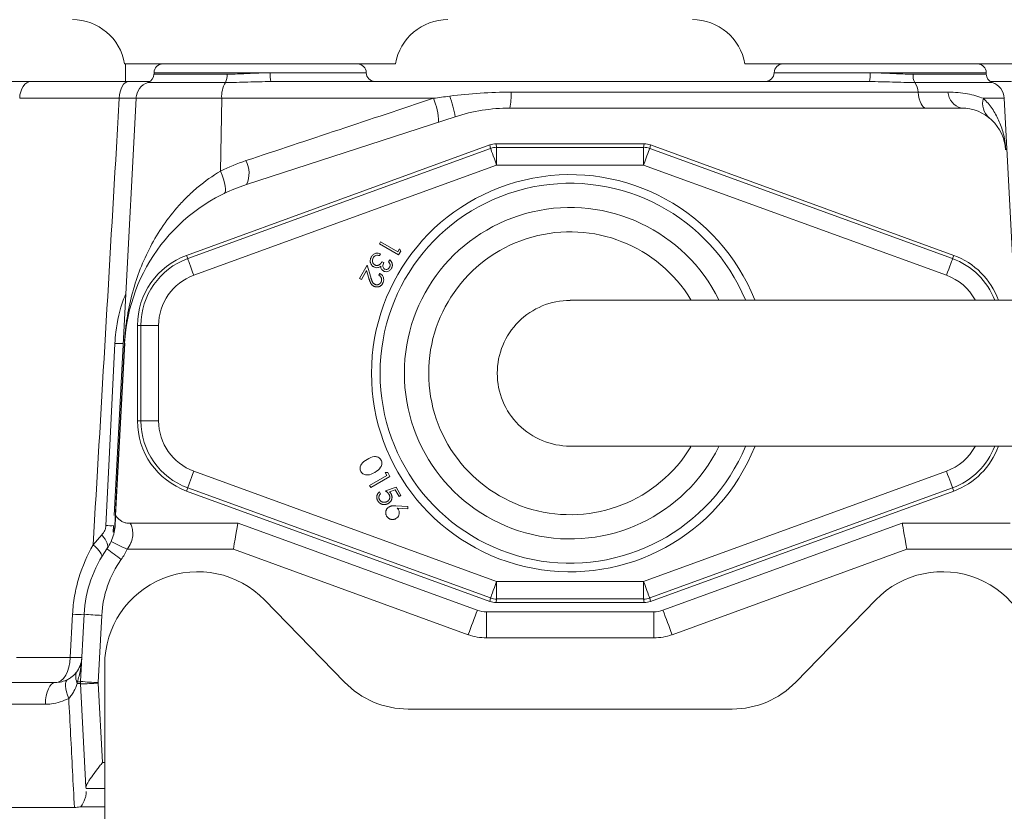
# Model space of a CAD drawing. Header units: millimetres. Extents: x 703 to 1419, y 867 to 2358.
# Tile 5 of 10: x 999 to 1110, y 1779 to 1869. Entities that reach past the tile are written whole.
import ezdxf

# ---------------------------------------------------------------- set-up
doc = ezdxf.new("R2010")
doc.units = ezdxf.units.MM

msp = doc.modelspace()

# ---------------------------------------------------------------- linework, layer by layer
at = {"color": 7, "linetype": 'Continuous', "lineweight": 15}
for p, q in [((1041.42, 1863.95), (1010.68, 1863.95)), ((1010.78, 1861.94), (1010.78, 1863.95)), ((1111.78, 1863.95), (1081.04, 1863.95)), ((1014.02, 1862.95), (1014.02, 1862.79)), ((1027.18, 1862.95), (1033.13, 1862.95)), ((1107.86, 1862.95), (1095.28, 1862.95)), ((1108.45, 1862.79), (1108.45, 1862.95)), ((1000.07, 1861.94), (1011.14, 1861.94)), ((1027.28, 1861.94), (1095.19, 1861.94)), ((1010.08, 1860.04), (998.78, 1860.04)), ((1011.98, 1860.04), (1009.49, 1812.7)), ((1021.7, 1860.04), (1021.57, 1851.78)), ((1045.72, 1860.04), (1021.7, 1860.04)), ((1054.52, 1860.74), (1100.71, 1860.74)), ((1100.71, 1860.74), (1104.1, 1860.74)), ((1111.69, 1837.12), (1110.49, 1860.04)), ((1105.62, 1858.93), (1054.38, 1858.93)), ((1048.18, 1857.95), (1024.52, 1850.27)), ((1052.13, 1854.75), (1017.71, 1842.22)), ((1052.2, 1854.35), (1052.13, 1854.75)), ((1052.82, 1854.87), (1052.89, 1854.47)), ((1052.82, 1854.87), (1069.64, 1854.87)), ((1052.89, 1854.47), (1069.57, 1854.47)), ((1052.89, 1854.47), (1052.89, 1852.47)), ((1069.57, 1854.47), (1069.64, 1854.87)), ((1069.57, 1854.47), (1069.57, 1852.47)), ((1070.33, 1854.75), (1070.26, 1854.35)), ((1104.75, 1842.22), (1070.33, 1854.75)), ((1017.85, 1841.85), (1052.2, 1854.35)), ((1070.26, 1854.35), (1104.62, 1841.85)), ((1052.89, 1852.47), (1018.53, 1839.96)), ((1069.57, 1852.47), (1052.89, 1852.47)), ((1103.93, 1839.96), (1069.57, 1852.47)), ((1039.6, 1843.53), (1039.72, 1843.75)), ((1041.77, 1842.28), (1039.6, 1843.53)), ((1039.72, 1843.75), (1041.68, 1842.62)), ((1017.71, 1842.22), (1017.85, 1841.85)), ((1039.72, 1842.4), (1039.6, 1842.19)), ((1041.68, 1842.62), (1041.88, 1842.96)), ((1042.01, 1842.7), (1041.77, 1842.28)), ((1041.88, 1842.96), (1042.01, 1842.7)), ((1104.75, 1842.22), (1104.62, 1841.85)), ((1037.34, 1839.61), (1038.19, 1841.09)), ((1038.19, 1841.09), (1038.6, 1839.74)), ((1039.9, 1841.5), (1040.1, 1841.39)), ((1040.64, 1841.48), (1040.77, 1841.7)), ((1038.12, 1840.49), (1037.54, 1839.49)), ((1038.39, 1839.62), (1038.12, 1840.49)), ((1039.53, 1839.96), (1039.65, 1840.17)), ((1037.54, 1839.49), (1037.34, 1839.61)), ((1012.14, 1834.26), (1012.54, 1834.26)), ((1012.14, 1823.43), (1012.14, 1834.26)), ((1012.54, 1834.26), (1014.54, 1834.26)), ((1012.54, 1823.43), (1012.54, 1834.26)), ((1014.54, 1834.26), (1014.54, 1823.43)), ((1010.69, 1832.24), (1009.66, 1812.69)), ((1012.14, 1823.43), (1012.54, 1823.43)), ((1012.54, 1823.43), (1014.54, 1823.43)), ((1018.53, 1817.73), (1052.89, 1805.22)), ((1069.57, 1805.22), (1103.93, 1817.73)), ((1038.48, 1816.1), (1040.44, 1817.23)), ((1040.77, 1817.14), (1038.6, 1815.88)), ((1040.44, 1817.23), (1040.24, 1817.57)), ((1040.24, 1817.57), (1040.53, 1817.56)), ((1040.53, 1817.56), (1040.77, 1817.14)), ((1017.71, 1815.47), (1017.85, 1815.84)), ((1017.71, 1815.47), (1052.13, 1802.94)), ((1052.2, 1803.34), (1017.85, 1815.84)), ((1038.6, 1815.88), (1038.48, 1816.1)), ((1039.59, 1815.38), (1039.72, 1815.16)), ((1040.29, 1815.48), (1041.48, 1815.91)), ((1041.37, 1815.62), (1040.72, 1815.39)), ((1041.82, 1814.85), (1041.37, 1815.62)), ((1041.48, 1815.91), (1042.03, 1814.97)), ((1104.62, 1815.84), (1070.26, 1803.34)), ((1070.33, 1802.94), (1104.75, 1815.47)), ((1104.75, 1815.47), (1104.62, 1815.84)), ((1042.03, 1814.97), (1041.82, 1814.85)), ((1041.46, 1813.79), (1042.83, 1813.7)), ((1042.82, 1813.46), (1041.59, 1813.53)), ((1042.83, 1813.7), (1042.82, 1813.46)), ((1009.43, 1811.52), (1009.39, 1810.79)), ((1023.55, 1811.83), (1010.92, 1811.83)), ((1050.7, 1801.95), (1023.55, 1811.83)), ((1098.91, 1811.83), (1071.76, 1801.95)), ((1111.17, 1811.83), (1098.91, 1811.83)), ((1007.11, 1809.36), (1008.09, 1810.49)), ((1023.02, 1808.87), (1010.98, 1808.87)), ((1049.67, 1799.17), (1023.02, 1808.87)), ((1099.44, 1808.87), (1072.79, 1799.17)), ((1111.49, 1808.87), (1099.44, 1808.87)), ((1052.89, 1805.22), (1069.57, 1805.22)), ((1052.89, 1805.22), (1052.89, 1803.22)), ((1069.57, 1805.22), (1069.57, 1803.22)), ((1035.63, 1793.78), (1026.55, 1803.12)), ((1052.13, 1802.94), (1052.2, 1803.34)), ((1052.89, 1803.22), (1052.82, 1802.82)), ((1069.57, 1803.22), (1052.89, 1803.22)), ((1069.64, 1802.82), (1069.57, 1803.22)), ((1070.26, 1803.34), (1070.33, 1802.94)), ((1095.91, 1803.12), (1086.83, 1793.78)), ((1069.64, 1802.82), (1052.82, 1802.82)), ((1004.52, 1796.59), (1004.78, 1801.5)), ((1005.69, 1793.87), (1006.09, 1801.5)), ((1008.09, 1801.36), (1007.69, 1793.73)), ((1070.73, 1801.76), (1051.73, 1801.76)), ((1051.73, 1801.76), (1051.73, 1798.81)), ((1070.73, 1801.76), (1070.73, 1798.81)), ((1070.73, 1798.81), (1051.73, 1798.81)), ((998.43, 1796.59), (1004.52, 1796.59)), ((1008.42, 1795.76), (1008.42, 1768.6)), ((965.8, 1793.74), (1002.82, 1793.74)), ((1006.3, 1781.86), (1005.69, 1793.61)), ((1007.69, 1793.68), (1008.16, 1784.66)), ((1001.69, 1791.28), (963.95, 1791.28)), ((1079.62, 1790.73), (1042.85, 1790.73)), ((1008.42, 1781.7), (1006.31, 1781.7)), ((1006.33, 1781.25), (1006.33, 1781.37)), ((1005.73, 1779.65), (1008.42, 1779.65)), ((929.35, 1779.55), (1004.98, 1779.55))]:
    msp.add_line(p, q, dxfattribs=at)
at = {"color": 8, "linetype": 'Continuous', "lineweight": 15}
for p, q in [((1027.18, 1862.95), (1014.02, 1862.95)), ((1014.02, 1862.79), (1022.33, 1862.79)), ((1033.13, 1862.95), (1038.09, 1862.95)), ((1084.37, 1862.95), (1095.28, 1862.95)), ((1100.13, 1862.79), (1108.45, 1862.79)), ((1108.45, 1862.95), (1107.86, 1862.95)), ((1022.12, 1861.84), (1013.34, 1861.84)), ((1109.13, 1861.84), (1100.34, 1861.84)), ((1021.7, 1860.04), (1011.98, 1860.04)), ((1110.49, 1860.04), (1108.12, 1860.04)), ((1008.16, 1784.66), (1008.42, 1784.66))]:
    msp.add_line(p, q, dxfattribs=at)
at = {"color": 7, "linetype": 'Continuous', "lineweight": 15, "flags": 128}
for points in [[(998.78, 1860.04), (998.81, 1860.42), (998.89, 1860.78), (999.02, 1861.11), (999.18, 1861.39), (999.37, 1861.63), (999.59, 1861.8), (999.82, 1861.91), (1000.07, 1861.94)], [(1010.08, 1860.04), (1010.11, 1860.42), (1010.18, 1860.78), (1010.28, 1861.11), (1010.41, 1861.39), (1010.57, 1861.63), (1010.75, 1861.8), (1010.94, 1861.91), (1011.14, 1861.94)], [(1101.56, 1858.93), (1101.43, 1858.97), (1101.3, 1859.06), (1101.17, 1859.21), (1101.05, 1859.43), (1100.95, 1859.69), (1100.85, 1860), (1100.77, 1860.35), (1100.71, 1860.74)], [(1052.2, 1854.35), (1052.22, 1854.31), (1052.26, 1854.19), (1052.32, 1854.02), (1052.41, 1853.78), (1052.51, 1853.5), (1052.63, 1853.18), (1052.76, 1852.83), (1052.89, 1852.47)], [(1069.57, 1852.47), (1069.71, 1852.83), (1069.83, 1853.18), (1069.95, 1853.5), (1070.05, 1853.78), (1070.14, 1854.02), (1070.2, 1854.19), (1070.24, 1854.31), (1070.26, 1854.35)], [(1021.96, 1849.23), (1022.06, 1849.33), (1022.12, 1849.51), (1022.13, 1849.76), (1022.1, 1850.08), (1022.03, 1850.45), (1021.91, 1850.86), (1021.76, 1851.31), (1021.57, 1851.78)], [(1017.85, 1841.85), (1017.86, 1841.8), (1017.91, 1841.69), (1017.97, 1841.51), (1018.06, 1841.28), (1018.16, 1841), (1018.28, 1840.67), (1018.4, 1840.32), (1018.53, 1839.96)], [(1103.93, 1839.96), (1104.06, 1840.32), (1104.19, 1840.67), (1104.3, 1841), (1104.41, 1841.28), (1104.49, 1841.51), (1104.56, 1841.69), (1104.6, 1841.8), (1104.62, 1841.85)], [(1008.56, 1811.55), (1008.85, 1817.56), (1009.57, 1832.22)], [(1009.58, 1811.56), (1009.89, 1817.57), (1010.66, 1832.24)], [(1017.85, 1815.84), (1017.86, 1815.89), (1017.91, 1816), (1017.97, 1816.18), (1018.06, 1816.41), (1018.16, 1816.69), (1018.28, 1817.02), (1018.4, 1817.36), (1018.53, 1817.73)], [(1103.93, 1817.73), (1104.06, 1817.36), (1104.19, 1817.02), (1104.3, 1816.69), (1104.41, 1816.41), (1104.49, 1816.18), (1104.56, 1816), (1104.6, 1815.89), (1104.62, 1815.84)], [(1008.68, 1808.92), (1008.74, 1809.04), (1008.76, 1809.2), (1008.74, 1809.37), (1008.69, 1809.57), (1008.59, 1809.78), (1008.46, 1810.01), (1008.29, 1810.25), (1008.09, 1810.49)], [(1008.06, 1807.97), (1008.09, 1808.07), (1008.08, 1808.2), (1008.02, 1808.36), (1007.92, 1808.53), (1007.77, 1808.72), (1007.59, 1808.92), (1007.36, 1809.14), (1007.11, 1809.36)], [(1052.2, 1803.34), (1052.22, 1803.38), (1052.26, 1803.5), (1052.32, 1803.67), (1052.41, 1803.91), (1052.51, 1804.19), (1052.63, 1804.51), (1052.76, 1804.86), (1052.89, 1805.22)], [(1069.57, 1805.22), (1069.71, 1804.86), (1069.83, 1804.51), (1069.95, 1804.19), (1070.05, 1803.91), (1070.14, 1803.67), (1070.2, 1803.5), (1070.24, 1803.38), (1070.26, 1803.34)], [(1002.82, 1793.74), (1003.15, 1793.79), (1003.46, 1793.95), (1003.74, 1794.21), (1004, 1794.57), (1004.21, 1795), (1004.37, 1795.49), (1004.48, 1796.03), (1004.52, 1796.59)], [(1002.82, 1793.74), (1002.61, 1793.69), (1002.39, 1793.55), (1002.2, 1793.33), (1002.03, 1793.02), (1001.89, 1792.65), (1001.78, 1792.22), (1001.72, 1791.76), (1001.69, 1791.28)], [(1004.24, 1794.1), (1004.12, 1793.99), (1004.03, 1793.82), (1003.98, 1793.6), (1003.98, 1793.33), (1004.01, 1793.02), (1004.08, 1792.67), (1004.2, 1792.31), (1004.34, 1791.93)], [(1006.31, 1781.7), (1006.31, 1781.72), (1006.31, 1781.77), (1006.3, 1781.86)]]:
    msp.add_lwpolyline(points, dxfattribs=at)
at = {"color": 7, "linetype": 'Continuous', "lineweight": 15}
for centre, radius, start, end in [((1004.75, 1862.95), 6.02, 9.5941, 90), ((1047.36, 1862.95), 6.02, 90, 170.4059), ((1075.11, 1862.95), 6.02, 9.5941, 90), ((1015.02, 1862.95), 1, 90, 180), ((1037.09, 1862.95), 1, 0, 90), ((1085.38, 1862.95), 1, 90, 180), ((1107.44, 1862.95), 1, 0, 90), ((1013.01, 1862.79), 1, 288.6964, 0), ((1020.68, 1862.66), 1.65, 330.4005, 4.6035), ((1029.93, 1862.7), 2.75, 174.8231, 195.8974), ((1039.09, 1862.95), 1, 180, 270), ((1083.37, 1862.95), 1, 270, 0), ((1092.54, 1862.7), 2.75, 344.1029, 5.1767), ((1101.78, 1862.66), 1.65, 175.3968, 209.5992), ((1109.45, 1862.79), 1, 180, 251.3036), ((1013.98, 1859.94), 2.01, 108.6964, 177), ((1024.87, 1860.25), 3.18, 149.951, 183.6923), ((1098.49, 1860.61), 2.22, 3.4897, 33.7103), ((1108.48, 1859.94), 2.01, 3, 71.3036), ((1039.34, 1857.3), 6.95, 0.3515, 23.2721), ((1036.38, 1856.1), 11.95, 8.9132, 20.512), ((1047.37, 1860.41), 7.16, 348.1489, 2.6798), ((1106.08, 1860.87), 1.99, 183.7917, 256.5262), ((1110.2, 1859.45), 2.17, 164.0525, 227.7289), ((1054.38, 1838.87), 20.06, 90, 108), ((1105.62, 1853.92), 5.02, 3, 90), ((1052.89, 1852.47), 2.01, 90.0032, 109.9973), ((1069.57, 1852.47), 2.01, 70.0027, 89.9968), ((1021.77, 1851.55), 3.03, 334.96, 27.9346), ((1030.72, 1831.19), 20.06, 108, 177), ((1061.23, 1828.84), 21.56, 22.7186, 180), ((1061.23, 1828.84), 18.81, 26.2729, 180), ((1061.23, 1828.84), 16.05, 31.3252, 180), ((1020.61, 1834.26), 8.47, 110, 180), ((1101.85, 1834.26), 8.47, 19.8745, 70), ((1020.61, 1834.26), 8.08, 110, 180), ((1020.61, 1834.26), 6.07, 110, 180), ((1061.23, 1828.84), 8.27, 89.9375, 180), ((1010.67, 1832.44), 0.204, 266.1944, 273.8056), ((1061.23, 1828.84), 21.56, 180, 337.3619), ((1061.23, 1828.84), 18.81, 180, 333.7192), ((1061.23, 1828.84), 16.05, 180, 328.5781), ((1061.23, 1828.84), 8.27, 180, 270.0194), ((1020.61, 1823.43), 8.47, 180, 250), ((1020.61, 1823.43), 8.08, 180, 250), ((1020.61, 1823.43), 6.07, 180, 250), ((1101.85, 1823.43), 8.47, 290, 340.1255), ((1020.11, 1800.76), 14.04, 144.5005, 177), ((1004.59, 1811.83), 5.01, 324.5005, 335.4111), ((1030.68, 1837.15), 35.8, 232.0722, 235.3164), ((1023.83, 1838.17), 31.99, 242.6983, 246.3184), ((1004.59, 1811.79), 7.02, 324.5005, 335.4111), ((1020.11, 1800.73), 12.04, 144.5005, 177), ((1018.98, 1795.76), 10.56, 44.1798, 180), ((1103.48, 1795.76), 10.56, 0, 135.8202), ((1052.89, 1805.22), 2.01, 250.0027, 269.9968), ((1069.57, 1805.22), 2.01, 270.0032, 289.9973), ((1005.43, 1809.9), 8.43, 265.5533, 274.4467), ((1009.1, 1830.17), 28.83, 264.0062, 267.9977), ((1165.63, 1757.75), 123.13, 158.9636, 160.3409), ((1051.73, 1804.77), 3.01, 250, 270), ((1070.73, 1804.77), 3.01, 270, 290), ((956.83, 1757.74), 123.14, 19.6592, 21.0364), ((1051.73, 1804.83), 6.02, 250, 270), ((1070.73, 1804.83), 6.02, 270, 290), ((1005.18, 1804.99), 8.42, 265.5579, 274.4421), ((1008.19, 1793.74), 2.51, 177, 183), ((1008.19, 1793.74), 2.51, 176.9999, 182.9985), ((1008.7, 1822.55), 28.84, 264.0077, 267.9979), ((1005.68, 1822.41), 28.81, 270.0067, 273.9945), ((1008.19, 1793.7), 0.502, 177, 183), ((1042.85, 1800.79), 10.06, 224.1798, 270), ((1079.62, 1800.79), 10.06, 270, 315.8202)]:
    msp.add_arc(centre, radius, start, end, dxfattribs=at)
at = {"color": 8, "linetype": 'Continuous', "lineweight": 15}
for centre, radius, start, end in [((1061.23, 1828.84), 22.54, 21.7023, 338.2885), ((1101.85, 1834.26), 8.08, 20.8997, 70), ((1101.85, 1834.26), 6.07, 28.6342, 70), ((1010.21, 1850.44), 18.23, 268.0061, 270.9736), ((1101.85, 1823.43), 6.07, 290, 331.4391), ((1101.85, 1823.43), 8.08, 290, 339.1525), ((1009.12, 1828.47), 16.93, 268.0966, 271.0609)]:
    msp.add_arc(centre, radius, start, end, dxfattribs=at)
at = {"color": 7, "linetype": 'Continuous', "lineweight": 15}
for centre, major_axis, ratio, start_param, end_param in [((1052.82, 1852.86), (0.35, -1.98), 0.999647, 2.96712, 3.316065), ((1069.64, 1852.86), (-0.35, -1.98), 0.999647, 2.96712, 3.316065), ((1023.02, 1808.82), (0.53, 3.01), 0.002985, 0, 1.553869), ((1099.44, 1808.82), (-0.53, 3.01), 0.002985, 4.729316, 6.283185), ((1052.82, 1804.83), (0.35, 1.98), 0.999647, 2.96712, 3.316065), ((1069.64, 1804.83), (-0.35, 1.98), 0.999647, 2.96712, 3.316065)]:
    msp.add_ellipse(centre, major_axis=major_axis, ratio=ratio, start_param=start_param, end_param=end_param, dxfattribs=at)
for points, knots in [([(1022.33, 1862.79), (1022.63, 1862.79), (1023.56, 1862.8), (1025.19, 1862.89), (1026.51, 1862.93), (1027.18, 1862.95)], [0, 0, 0, 0, 0.191595, 0.590299, 1, 1, 1, 1]), ([(1095.28, 1862.95), (1095.93, 1862.93), (1097.26, 1862.89), (1098.89, 1862.8), (1099.83, 1862.79), (1100.13, 1862.79)], [0, 0, 0, 0, 0.398609, 0.808405, 1, 1, 1, 1]), ([(982.79, 1861.94), (983.42, 1861.94), (984.75, 1861.94), (986.19, 1861.94), (987.68, 1861.94), (988.44, 1861.94), (989.98, 1861.94), (990.75, 1861.94), (991.92, 1861.94), (992.31, 1861.94), (993.08, 1861.94), (993.46, 1861.94), (994.6, 1861.94), (995.34, 1861.94), (996.44, 1861.94), (996.8, 1861.94), (997.5, 1861.94), (997.84, 1861.94), (998.84, 1861.94), (999.47, 1861.94), (1000.07, 1861.94)], [0, 0, 0, 0, 0.125, 0.25, 0.25, 0.375, 0.375, 0.5, 0.5, 0.5625, 0.5625, 0.625, 0.625, 0.75, 0.75, 0.8125, 0.8125, 0.875, 0.875, 1, 1, 1, 1]), ([(1011.14, 1861.94), (1011.81, 1861.94), (1012.67, 1861.94), (1013.36, 1861.94), (1013.52, 1861.94)], [0, 0, 0, 0, 0.771651, 1, 1, 1, 1]), ([(1027.28, 1861.94), (1026.4, 1861.94), (1025.53, 1861.91), (1023.81, 1861.86), (1022.96, 1861.84), (1022.12, 1861.84)], [0, 0, 0, 0, 0.5, 0.5, 1, 1, 1, 1]), ([(1100.34, 1861.84), (1099.51, 1861.84), (1098.65, 1861.86), (1096.93, 1861.91), (1096.07, 1861.94), (1095.19, 1861.94)], [0, 0, 0, 0, 0.5, 0.5, 1, 1, 1, 1]), ([(1108.94, 1861.94), (1109.14, 1861.94), (1109.84, 1861.94), (1110.7, 1861.94), (1111.32, 1861.94)], [0, 0, 0, 0, 0.276624, 1, 1, 1, 1]), ([(1007.11, 1809.36), (1007.99, 1824.4), (1008.98, 1841.29), (1009.97, 1858.19), (1010.08, 1860.04)], [0, 0, 0, 0, 0.89017, 1, 1, 1, 1]), ([(1024.45, 1852.97), (1027.94, 1854.13), (1031.47, 1855.3), (1038.56, 1857.66), (1042.13, 1858.85), (1045.72, 1860.04)], [0, 0, 0, 0, 0.5, 0.5, 1, 1, 1, 1]), ([(1047.57, 1860.29), (1048.72, 1860.44), (1049.88, 1860.55), (1052.2, 1860.7), (1053.36, 1860.74), (1054.52, 1860.74)], [0, 0, 0, 0, 0.5, 0.5, 1, 1, 1, 1]), ([(1104.1, 1860.74), (1104.88, 1860.74), (1105.62, 1860.68), (1106.64, 1860.49), (1106.97, 1860.41), (1107.57, 1860.24), (1107.86, 1860.14), (1108.12, 1860.04)], [0, 0, 0, 0, 0.5, 0.5, 0.75, 0.75, 1, 1, 1, 1]), ([(1108.12, 1860.04), (1108.49, 1859.68), (1108.82, 1859.29), (1109.39, 1858.46), (1109.64, 1858.02), (1109.95, 1857.33), (1110.05, 1857.09), (1110.22, 1856.6), (1110.3, 1856.34), (1110.44, 1855.81), (1110.5, 1855.53), (1110.57, 1855.07), (1110.59, 1854.9), (1110.63, 1854.55), (1110.65, 1854.37), (1110.66, 1854.18)], [0, 0, 0, 0, 0.25, 0.25, 0.5, 0.5, 0.625, 0.625, 0.75, 0.75, 0.875, 0.875, 0.9375, 0.9375, 1, 1, 1, 1]), ([(1010.66, 1832.24), (1010.67, 1832.51), (1010.69, 1832.79), (1010.74, 1833.33), (1010.76, 1833.59), (1010.85, 1834.36), (1010.92, 1834.85), (1011.08, 1835.8), (1011.17, 1836.26), (1011.37, 1837.17), (1011.48, 1837.62), (1011.84, 1838.95), (1012.13, 1839.82), (1012.8, 1841.53), (1013.19, 1842.38), (1014.05, 1844.03), (1014.53, 1844.83), (1015.61, 1846.4), (1016.2, 1847.16), (1017.19, 1848.27), (1017.54, 1848.63), (1018.26, 1849.32), (1018.63, 1849.66), (1019.8, 1850.64), (1020.64, 1851.24), (1021.57, 1851.78)], [0, 0, 0, 0, 0.03125, 0.03125, 0.0625, 0.0625, 0.125, 0.125, 0.1875, 0.1875, 0.25, 0.25, 0.375, 0.375, 0.5, 0.5, 0.625, 0.625, 0.75, 0.75, 0.8125, 0.8125, 0.875, 0.875, 1, 1, 1, 1]), ([(1038.68, 1842.06), (1038.74, 1842.15), (1038.87, 1842.34), (1039.17, 1842.47), (1039.47, 1842.48), (1039.64, 1842.43), (1039.72, 1842.4)], [0, 0, 0, 0, 0.279891, 0.559021, 0.779263, 1, 1, 1, 1]), ([(1039.2, 1842.21), (1039.13, 1842.17), (1039, 1842.11), (1038.92, 1841.99), (1038.88, 1841.93)], [0, 0, 0, 0, 0.55871, 1, 1, 1, 1]), ([(1039.6, 1842.19), (1039.53, 1842.21), (1039.39, 1842.24), (1039.26, 1842.22), (1039.2, 1842.21)], [0, 0, 0, 0, 0.56072, 1, 1, 1, 1]), ([(1038.95, 1840.91), (1038.92, 1840.93), (1038.86, 1840.97), (1038.78, 1841.04), (1038.71, 1841.12), (1038.65, 1841.21), (1038.6, 1841.31), (1038.57, 1841.41), (1038.55, 1841.52), (1038.55, 1841.63), (1038.56, 1841.74), (1038.58, 1841.85), (1038.62, 1841.96), (1038.66, 1842.02), (1038.68, 1842.06)], [0, 0, 0, 0, 0.080592, 0.1605843, 0.2417662, 0.3252261, 0.4087808, 0.4908666, 0.5722621, 0.6554106, 0.739221, 0.8239324, 0.910283, 0.9999927, 0.9999927, 0.9999927, 0.9999927]), ([(1038.88, 1841.93), (1038.85, 1841.86), (1038.77, 1841.7), (1038.8, 1841.46), (1038.89, 1841.26), (1039, 1841.18), (1039.06, 1841.14)], [0, 0, 0, 0, 0.280269, 0.55968, 0.779949, 1, 1, 1, 1]), ([(1039.06, 1841.14), (1039.08, 1841.13), (1039.12, 1841.1), (1039.19, 1841.08), (1039.26, 1841.07), (1039.34, 1841.07), (1039.41, 1841.08), (1039.48, 1841.1), (1039.55, 1841.13), (1039.6, 1841.16), (1039.65, 1841.19), (1039.68, 1841.22), (1039.71, 1841.26), (1039.75, 1841.3), (1039.78, 1841.34), (1039.82, 1841.39), (1039.86, 1841.44), (1039.88, 1841.48), (1039.9, 1841.5)], [0, 0, 0, 0, 0.070586, 0.140281, 0.210493, 0.282823, 0.355671, 0.427372, 0.499166, 0.572153, 0.611538, 0.654104, 0.701092, 0.752302, 0.80755, 0.867164, 0.931292, 1, 1, 1, 1]), ([(1040.1, 1841.39), (1040.06, 1841.32), (1040, 1841.18), (1039.98, 1840.97), (1040.03, 1840.78), (1040.12, 1840.71), (1040.17, 1840.67)], [0, 0, 0, 0, 0.280947, 0.56131, 0.780701, 1, 1, 1, 1]), ([(1040.75, 1840.87), (1040.76, 1840.89), (1040.78, 1840.94), (1040.8, 1841.01), (1040.81, 1841.08), (1040.81, 1841.14), (1040.8, 1841.19), (1040.79, 1841.23), (1040.77, 1841.27), (1040.75, 1841.31), (1040.73, 1841.35), (1040.7, 1841.4), (1040.67, 1841.44), (1040.65, 1841.47), (1040.64, 1841.48)], [0, 0, 0, 0, 0.116976, 0.227845, 0.336287, 0.44555, 0.502562, 0.561685, 0.624832, 0.691014, 0.761924, 0.836144, 0.915974, 1, 1, 1, 1]), ([(1040.77, 1841.7), (1040.79, 1841.69), (1040.82, 1841.65), (1040.87, 1841.6), (1040.92, 1841.54), (1040.95, 1841.48), (1040.99, 1841.42), (1041.01, 1841.36), (1041.03, 1841.3), (1041.05, 1841.23), (1041.06, 1841.17), (1041.06, 1841.11), (1041.06, 1841.05), (1041.05, 1840.98), (1041.03, 1840.92), (1041.01, 1840.86), (1040.99, 1840.8), (1040.97, 1840.77), (1040.96, 1840.75)], [0, 0, 0, 0, 0.073104, 0.143317, 0.21064, 0.276107, 0.33967, 0.401409, 0.462466, 0.523503, 0.583523, 0.642599, 0.700712, 0.758798, 0.817428, 0.876993, 0.937492, 1, 1, 1, 1]), ([(1039.42, 1840.83), (1039.33, 1840.82), (1039.16, 1840.81), (1039.02, 1840.88), (1038.95, 1840.91)], [0, 0, 0, 0, 0.559515, 1, 1, 1, 1]), ([(1039.75, 1840.98), (1039.7, 1840.94), (1039.59, 1840.87), (1039.47, 1840.84), (1039.42, 1840.83)], [0, 0, 0, 0, 0.559812, 1, 1, 1, 1]), ([(1039.76, 1839.16), (1039.77, 1839.17), (1039.79, 1839.21), (1039.81, 1839.26), (1039.83, 1839.31), (1039.84, 1839.37), (1039.85, 1839.42), (1039.84, 1839.47), (1039.84, 1839.53), (1039.83, 1839.58), (1039.81, 1839.64), (1039.79, 1839.69), (1039.76, 1839.74), (1039.72, 1839.79), (1039.68, 1839.84), (1039.64, 1839.88), (1039.58, 1839.92), (1039.55, 1839.95), (1039.53, 1839.96)], [0, 0, 0, 0, 0.062782, 0.123075, 0.181883, 0.239777, 0.296771, 0.354099, 0.412378, 0.471651, 0.531965, 0.592891, 0.654558, 0.718333, 0.784056, 0.852626, 0.924451, 1, 1, 1, 1]), ([(1039.65, 1840.17), (1039.75, 1840.1), (1039.95, 1839.95), (1040.08, 1839.62), (1040.09, 1839.29), (1040.01, 1839.11), (1039.96, 1839.03)], [0, 0, 0, 0, 0.280002, 0.559531, 0.77964, 1, 1, 1, 1]), ([(1040.04, 1840.45), (1039.99, 1840.48), (1039.89, 1840.55), (1039.77, 1840.73), (1039.76, 1840.89), (1039.75, 1840.98)], [0, 0, 0, 0, 0.28028, 0.560441, 1, 1, 1, 1]), ([(1040.96, 1840.75), (1040.9, 1840.66), (1040.78, 1840.5), (1040.52, 1840.38), (1040.26, 1840.35), (1040.11, 1840.41), (1040.04, 1840.45)], [0, 0, 0, 0, 0.28002, 0.55982, 0.780052, 1, 1, 1, 1]), ([(1040.17, 1840.67), (1040.23, 1840.65), (1040.35, 1840.6), (1040.53, 1840.65), (1040.66, 1840.74), (1040.72, 1840.83), (1040.75, 1840.87)], [0, 0, 0, 0, 0.278705, 0.558609, 0.779116, 1, 1, 1, 1]), ([(1038.93, 1838.73), (1038.9, 1838.75), (1038.84, 1838.79), (1038.76, 1838.85), (1038.69, 1838.93), (1038.64, 1839), (1038.6, 1839.07), (1038.58, 1839.13), (1038.55, 1839.19), (1038.52, 1839.26), (1038.49, 1839.34), (1038.46, 1839.43), (1038.42, 1839.52), (1038.4, 1839.58), (1038.39, 1839.62)], [0, 0, 0, 0, 0.098764, 0.196454, 0.29367, 0.39271, 0.446158, 0.505453, 0.571566, 0.643943, 0.723089, 0.808615, 0.901158, 1, 1, 1, 1]), ([(1038.6, 1839.74), (1038.61, 1839.71), (1038.63, 1839.64), (1038.66, 1839.55), (1038.69, 1839.47), (1038.72, 1839.4), (1038.74, 1839.33), (1038.77, 1839.27), (1038.79, 1839.22), (1038.82, 1839.17), (1038.86, 1839.11), (1038.91, 1839.04), (1038.98, 1838.99), (1039.02, 1838.96), (1039.05, 1838.94)], [0, 0, 0, 0, 0.110099, 0.211493, 0.304367, 0.388755, 0.465009, 0.532369, 0.59191, 0.642532, 0.734297, 0.823722, 0.911522, 1, 1, 1, 1]), ([(1039.96, 1839.03), (1039.95, 1839), (1039.92, 1838.95), (1039.87, 1838.89), (1039.82, 1838.83), (1039.76, 1838.78), (1039.7, 1838.74), (1039.63, 1838.7), (1039.56, 1838.67), (1039.49, 1838.65), (1039.42, 1838.64), (1039.34, 1838.63), (1039.27, 1838.63), (1039.2, 1838.63), (1039.13, 1838.65), (1039.06, 1838.67), (1038.99, 1838.7), (1038.95, 1838.72), (1038.93, 1838.73)], [0, 0, 0, 0, 0.070189, 0.137493, 0.202483, 0.265794, 0.328111, 0.390154, 0.452104, 0.515766, 0.57873, 0.64005, 0.699753, 0.758833, 0.817949, 0.877534, 0.938008, 1, 1, 1, 1]), ([(1039.05, 1838.94), (1039.06, 1838.94), (1039.09, 1838.92), (1039.14, 1838.9), (1039.19, 1838.89), (1039.24, 1838.88), (1039.29, 1838.88), (1039.34, 1838.88), (1039.39, 1838.88), (1039.44, 1838.9), (1039.49, 1838.91), (1039.54, 1838.94), (1039.58, 1838.96), (1039.63, 1838.99), (1039.67, 1839.03), (1039.7, 1839.07), (1039.74, 1839.11), (1039.75, 1839.14), (1039.76, 1839.16)], [0, 0, 0, 0, 0.062207, 0.123035, 0.182504, 0.242395, 0.302116, 0.362378, 0.424968, 0.489375, 0.554115, 0.617454, 0.680042, 0.7422, 0.804509, 0.867575, 0.932851, 1, 1, 1, 1]), ([(1139.77, 1837.12), (1136.64, 1837.12), (1130.64, 1837.12), (1122.1, 1837.12), (1114.46, 1837.12), (1107.73, 1837.12), (1102.25, 1837.12), (1097.88, 1837.12), (1094.47, 1837.12), (1091.56, 1837.12), (1088.97, 1837.12), (1086.29, 1837.12), (1083.27, 1837.12), (1079.91, 1837.12), (1076.42, 1837.12), (1072.98, 1837.12), (1069.87, 1837.12), (1067.24, 1837.12), (1065.12, 1837.12), (1063.48, 1837.12), (1062.23, 1837.12), (1061.57, 1837.12), (1061.23, 1837.12)], [0, 0, 0, 0, 0.074426, 0.1427, 0.204834, 0.260855, 0.310739, 0.345612, 0.376684, 0.403963, 0.427501, 0.451891, 0.484337, 0.521789, 0.564193, 0.611498, 0.66372, 0.721004, 0.783408, 0.850735, 0.922897, 1, 1, 1, 1]), ([(1061.23, 1820.57), (1061.53, 1820.57), (1062.1, 1820.57), (1063.11, 1820.57), (1064.33, 1820.57), (1065.82, 1820.57), (1067.56, 1820.57), (1069.5, 1820.57), (1071.56, 1820.57), (1073.66, 1820.57), (1075.76, 1820.57), (1078.16, 1820.57), (1081.2, 1820.57), (1085.17, 1820.57), (1090.07, 1820.57), (1095.97, 1820.57), (1102.87, 1820.57), (1110.76, 1820.57), (1119.6, 1820.57), (1129.37, 1820.57), (1136.22, 1820.57), (1139.77, 1820.57)], [0, 0, 0, 0, 0.06689, 0.128864, 0.185977, 0.238263, 0.285581, 0.327872, 0.365167, 0.39753, 0.424986, 0.452505, 0.489261, 0.532272, 0.58145, 0.636769, 0.698293, 0.764778, 0.83721, 0.915607, 1, 1, 1, 1]), ([(1037.49, 1817.68), (1037.46, 1817.75), (1037.4, 1817.88), (1037.38, 1818.18), (1037.57, 1818.67), (1037.96, 1818.91), (1038.21, 1819.07)], [0, 0, 0, 0, 0.1255803, 0.2511672, 0.5003416, 1, 1, 1, 1]), ([(1038.21, 1819.07), (1038.47, 1819.21), (1038.87, 1819.43), (1039.4, 1819.35), (1039.65, 1819.18), (1039.73, 1819.06), (1039.77, 1819)], [0, 0, 0, 0, 0.499694, 0.74886, 0.874411, 1, 1, 1, 1]), ([(1039.77, 1819), (1039.8, 1818.93), (1039.87, 1818.8), (1039.89, 1818.5), (1039.7, 1818), (1039.32, 1817.75), (1039.06, 1817.59)], [0, 0, 0, 0, 0.12566, 0.2512826, 0.5006345, 1, 1, 1, 1]), ([(1039.06, 1817.59), (1038.8, 1817.45), (1038.4, 1817.24), (1037.86, 1817.33), (1037.62, 1817.5), (1037.53, 1817.62), (1037.49, 1817.68)], [0, 0, 0, 0, 0.49937, 0.748758, 0.874378, 1, 1, 1, 1]), ([(1039.4, 1814.38), (1039.39, 1814.4), (1039.36, 1814.45), (1039.33, 1814.51), (1039.31, 1814.58), (1039.3, 1814.65), (1039.29, 1814.72), (1039.29, 1814.78), (1039.29, 1814.85), (1039.3, 1814.92), (1039.32, 1814.99), (1039.34, 1815.05), (1039.37, 1815.11), (1039.4, 1815.17), (1039.44, 1815.23), (1039.49, 1815.28), (1039.54, 1815.33), (1039.58, 1815.36), (1039.59, 1815.38)], [0, 0, 0, 0, 0.06701, 0.131697, 0.194583, 0.256461, 0.317677, 0.378439, 0.439731, 0.501712, 0.563909, 0.625375, 0.685769, 0.746651, 0.808055, 0.870273, 0.934217, 1, 1, 1, 1]), ([(1040.68, 1815.09), (1040.67, 1815.1), (1040.65, 1815.14), (1040.61, 1815.18), (1040.57, 1815.23), (1040.52, 1815.28), (1040.47, 1815.33), (1040.42, 1815.38), (1040.36, 1815.43), (1040.31, 1815.47), (1040.29, 1815.48)], [0, 0, 0, 0, 0.102032, 0.210374, 0.323695, 0.44489, 0.572357, 0.707615, 0.850363, 1, 1, 1, 1]), ([(1040.72, 1815.39), (1040.76, 1815.35), (1040.83, 1815.28), (1040.89, 1815.19), (1040.91, 1815.15)], [0, 0, 0, 0, 0.560011, 1, 1, 1, 1]), ([(1040.6, 1814.06), (1040.58, 1814.05), (1040.54, 1814.03), (1040.49, 1814.01), (1040.43, 1813.99), (1040.38, 1813.97), (1040.32, 1813.96), (1040.26, 1813.94), (1040.2, 1813.94), (1040.15, 1813.94), (1040.09, 1813.94), (1040.03, 1813.94), (1039.98, 1813.95), (1039.92, 1813.96), (1039.87, 1813.98), (1039.82, 1814), (1039.77, 1814.02), (1039.72, 1814.05), (1039.67, 1814.08), (1039.63, 1814.11), (1039.58, 1814.15), (1039.54, 1814.19), (1039.5, 1814.23), (1039.46, 1814.28), (1039.43, 1814.33), (1039.41, 1814.36), (1039.4, 1814.38)], [0, 0, 0, 0, 0.044002, 0.087357, 0.130057, 0.172245, 0.213983, 0.255891, 0.297733, 0.340088, 0.382032, 0.423015, 0.46356, 0.503558, 0.543139, 0.582831, 0.622626, 0.662588, 0.702905, 0.74347, 0.784253, 0.825412, 0.867656, 0.910624, 0.954549, 1, 1, 1, 1]), ([(1039.72, 1815.16), (1039.71, 1815.14), (1039.67, 1815.11), (1039.63, 1815.06), (1039.59, 1815.01), (1039.57, 1814.95), (1039.55, 1814.9), (1039.54, 1814.84), (1039.53, 1814.78), (1039.53, 1814.72), (1039.54, 1814.66), (1039.56, 1814.6), (1039.58, 1814.54), (1039.6, 1814.5), (1039.61, 1814.49)], [0, 0, 0, 0, 0.095626, 0.184353, 0.267047, 0.345655, 0.422194, 0.500154, 0.580946, 0.6648, 0.749325, 0.832947, 0.91595, 1, 1, 1, 1]), ([(1039.61, 1814.49), (1039.62, 1814.47), (1039.64, 1814.43), (1039.68, 1814.39), (1039.72, 1814.35), (1039.76, 1814.31), (1039.81, 1814.28), (1039.86, 1814.25), (1039.92, 1814.23), (1039.98, 1814.21), (1040.04, 1814.2), (1040.11, 1814.19), (1040.17, 1814.19), (1040.23, 1814.2), (1040.29, 1814.21), (1040.36, 1814.23), (1040.42, 1814.26), (1040.46, 1814.28), (1040.48, 1814.29)], [0, 0, 0, 0, 0.061275, 0.12109, 0.179483, 0.237798, 0.296673, 0.35626, 0.417694, 0.481507, 0.54599, 0.609057, 0.671886, 0.734602, 0.798292, 0.863663, 0.930653, 1, 1, 1, 1]), ([(1040.48, 1814.29), (1040.49, 1814.3), (1040.53, 1814.32), (1040.58, 1814.36), (1040.62, 1814.4), (1040.66, 1814.44), (1040.69, 1814.49), (1040.72, 1814.53), (1040.74, 1814.58), (1040.75, 1814.64), (1040.77, 1814.69), (1040.77, 1814.75), (1040.77, 1814.8), (1040.76, 1814.86), (1040.75, 1814.92), (1040.73, 1814.97), (1040.71, 1815.03), (1040.69, 1815.07), (1040.68, 1815.09)], [0, 0, 0, 0, 0.067076, 0.131226, 0.19365, 0.254204, 0.313459, 0.372493, 0.43177, 0.492391, 0.553055, 0.613204, 0.673109, 0.734509, 0.797001, 0.861752, 0.92911, 1, 1, 1, 1]), ([(1040.91, 1815.15), (1040.92, 1815.13), (1040.95, 1815.08), (1040.98, 1815.01), (1041, 1814.93), (1041.02, 1814.86), (1041.02, 1814.78), (1041.02, 1814.7), (1041.01, 1814.63), (1040.99, 1814.55), (1040.97, 1814.48), (1040.94, 1814.4), (1040.9, 1814.34), (1040.85, 1814.27), (1040.8, 1814.22), (1040.74, 1814.16), (1040.67, 1814.11), (1040.62, 1814.08), (1040.6, 1814.06)], [0.0000083, 0.0000083, 0.0000083, 0.0000083, 0.0659494, 0.1292288, 0.1911351, 0.2511406, 0.3110522, 0.3707548, 0.4313588, 0.4934026, 0.5555306, 0.6167414, 0.6773506, 0.7387042, 0.8011133, 0.8649055, 0.9312377, 1, 1, 1, 1]), ([(1040.41, 1812.63), (1040.39, 1812.66), (1040.36, 1812.72), (1040.33, 1812.82), (1040.31, 1812.92), (1040.3, 1813.02), (1040.3, 1813.11), (1040.32, 1813.21), (1040.36, 1813.31), (1040.4, 1813.4), (1040.46, 1813.48), (1040.53, 1813.56), (1040.6, 1813.62), (1040.66, 1813.66), (1040.69, 1813.68)], [0, 0, 0, 0, 0.084408, 0.167076, 0.24897, 0.332302, 0.415549, 0.49736, 0.579633, 0.664044, 0.749057, 0.832456, 0.915341, 1, 1, 1, 1]), ([(1040.69, 1813.68), (1040.71, 1813.69), (1040.76, 1813.71), (1040.83, 1813.74), (1040.92, 1813.77), (1040.99, 1813.78), (1041.05, 1813.79), (1041.1, 1813.8), (1041.15, 1813.8), (1041.21, 1813.8), (1041.27, 1813.8), (1041.33, 1813.8), (1041.4, 1813.8), (1041.44, 1813.8), (1041.46, 1813.79)], [0, 0, 0, 0, 0.097946, 0.199087, 0.305117, 0.415404, 0.474135, 0.536934, 0.603394, 0.674124, 0.74923, 0.828762, 0.912129, 1, 1, 1, 1]), ([(1041.76, 1813.33), (1041.8, 1813.23), (1041.88, 1813.03), (1041.82, 1812.73), (1041.68, 1812.49), (1041.54, 1812.39), (1041.47, 1812.34)], [0, 0, 0, 0, 0.279349, 0.559043, 0.779418, 1, 1, 1, 1]), ([(1041.59, 1813.53), (1041.61, 1813.52), (1041.64, 1813.49), (1041.68, 1813.44), (1041.72, 1813.39), (1041.75, 1813.35), (1041.76, 1813.33)], [0, 0, 0, 0, 0.2696336, 0.5230436, 0.7671738, 0.9999579, 0.9999579, 0.9999579, 0.9999579]), ([(1009.6, 1811.56), (1009.6, 1811.57), (1009.6, 1811.59), (1009.61, 1811.73), (1009.63, 1812.04), (1009.65, 1812.56), (1009.66, 1812.61), (1009.66, 1812.64)], [0, 0, 0, 0, 0.003944, 0.033448, 0.174888, 0.475924, 1, 1, 1, 1]), ([(1009.66, 1812.69), (1009.73, 1812.58), (1009.82, 1812.48), (1010, 1812.3), (1010.1, 1812.21), (1010.31, 1812.06), (1010.42, 1812), (1010.66, 1811.9), (1010.79, 1811.86), (1010.92, 1811.83)], [0, 0, 0, 0, 0.25, 0.25, 0.5, 0.5, 0.75, 0.75, 1, 1, 1, 1]), ([(1041.47, 1812.34), (1041.44, 1812.33), (1041.37, 1812.29), (1041.28, 1812.26), (1041.18, 1812.24), (1041.08, 1812.23), (1040.98, 1812.24), (1040.88, 1812.26), (1040.78, 1812.29), (1040.69, 1812.34), (1040.61, 1812.4), (1040.53, 1812.47), (1040.46, 1812.55), (1040.42, 1812.6), (1040.41, 1812.63)], [0, 0, 0, 0, 0.0861018, 0.1695392, 0.2510817, 0.332801, 0.4140839, 0.4949081, 0.5770503, 0.6613252, 0.7465386, 0.8303622, 0.9145624, 1, 1, 1, 1]), ([(1008.09, 1810.49), (1008.21, 1810.65), (1008.42, 1810.91), (1008.54, 1811.3), (1008.55, 1811.49), (1008.56, 1811.55)], [0, 0, 0, 0, 0.530635, 0.865045, 1, 1, 1, 1]), ([(1009.15, 1809.74), (1009.27, 1810.03), (1009.49, 1810.61), (1009.58, 1811.2), (1009.6, 1811.5), (1009.6, 1811.55), (1009.6, 1811.56)], [0, 0, 0, 0, 0.442261, 0.903066, 0.976534, 1, 1, 1, 1]), ([(1011.32, 1811.83), (1011.32, 1811.83), (1011.33, 1811.82), (1011.41, 1811.67), (1011.58, 1811.16), (1011.65, 1810.45), (1011.52, 1809.88), (1011.31, 1809.37), (1011.13, 1809.1), (1010.98, 1808.87)], [0, 0, 0, 0, 0.029784, 0.233633, 0.440232, 0.64355, 0.804353, 0.82708, 1, 1, 1, 1]), ([(1004.78, 1801.5), (1004.81, 1802.2), (1004.89, 1802.89), (1005.13, 1804.27), (1005.29, 1804.95), (1005.89, 1806.94), (1006.43, 1808.18), (1007.11, 1809.36)], [0, 0, 0, 0, 0.25, 0.25, 0.5, 0.5, 1, 1, 1, 1]), ([(1005.3, 1793.79), (1005.46, 1794.24), (1005.57, 1794.71), (1005.75, 1795.64), (1005.8, 1796.12), (1005.83, 1796.59)], [0, 0, 0, 0, 0.5, 0.5, 1, 1, 1, 1]), ([(1005.33, 1795.08), (1005.49, 1795.32), (1005.61, 1795.57), (1005.77, 1796.08), (1005.82, 1796.33), (1005.83, 1796.59)], [0, 0, 0, 0, 0.5, 0.5, 1, 1, 1, 1]), ([(1004.24, 1794.1), (1004.38, 1794.17), (1004.5, 1794.25), (1004.72, 1794.41), (1004.82, 1794.49), (1005.08, 1794.74), (1005.22, 1794.91), (1005.33, 1795.08)], [0, 0, 0, 0, 0.25, 0.25, 0.5, 0.5, 1, 1, 1, 1]), ([(1005.27, 1793.76), (1005.17, 1794.01), (1005.13, 1794.25), (1005.14, 1794.59), (1005.16, 1794.7), (1005.23, 1794.9), (1005.27, 1794.99), (1005.33, 1795.08)], [0, 0, 0, 0, 0.5, 0.5, 0.75, 0.75, 1, 1, 1, 1]), ([(1002.82, 1793.74), (1003.06, 1793.74), (1003.31, 1793.77), (1003.78, 1793.89), (1004.01, 1793.97), (1004.24, 1794.1)], [0, 0, 0, 0, 0.5, 0.5, 1, 1, 1, 1]), ([(1005.3, 1793.64), (1005.2, 1793.33), (1005.08, 1793.03), (1004.85, 1792.6), (1004.76, 1792.46), (1004.57, 1792.18), (1004.46, 1792.05), (1004.34, 1791.93)], [0, 0, 0, 0, 0.5, 0.5, 0.75, 0.75, 1, 1, 1, 1]), ([(1005.69, 1793.87), (1005.69, 1793.86), (1005.65, 1793.85), (1005.55, 1793.83), (1005.51, 1793.82), (1005.41, 1793.81), (1005.36, 1793.8), (1005.3, 1793.79)], [0, 0, 0, 0, 0.5, 0.5, 0.75, 0.75, 1, 1, 1, 1]), ([(1005.69, 1793.61), (1005.66, 1793.61), (1005.62, 1793.62), (1005.39, 1793.63), (1005.3, 1793.64)], [0, 0, 0, 0, 0.5984452, 1, 1, 1, 1]), ([(1004.34, 1791.93), (1003.7, 1791.66), (1002.83, 1791.31), (1001.92, 1791.28), (1001.69, 1791.28)], [0, 0, 0, 0, 0.744748, 1, 1, 1, 1]), ([(1004.98, 1779.55), (1004.91, 1780.94), (1004.84, 1782.32), (1004.77, 1783.7), (1004.63, 1786.44), (1004.49, 1789.19), (1004.34, 1791.93)], [0.00086191, 0.00086191, 0.00086191, 0.00086191, 0.005015, 0.005015, 0.005015, 0.01326431, 0.01326431, 0.01326431, 0.01326431]), ([(1006.3, 1781.86), (1006.3, 1781.92), (1006.32, 1781.99), (1006.38, 1782.15), (1006.43, 1782.25), (1006.55, 1782.45), (1006.62, 1782.56), (1006.77, 1782.8), (1006.86, 1782.92), (1007.13, 1783.3), (1007.33, 1783.56), (1007.63, 1783.97), (1007.74, 1784.11), (1007.95, 1784.38), (1008.06, 1784.52), (1008.16, 1784.66)], [0, 0, 0, 0, 0.125, 0.125, 0.25, 0.25, 0.375, 0.375, 0.5, 0.5, 0.75, 0.75, 0.875, 0.875, 1, 1, 1, 1]), ([(1006.33, 1781.25), (1006.34, 1781.14), (1006.33, 1781.03), (1006.27, 1780.79), (1006.23, 1780.66), (1006.06, 1780.25), (1005.91, 1779.96), (1005.73, 1779.65)], [0, 0, 0, 0, 0.25, 0.25, 0.5, 0.5, 1, 1, 1, 1]), ([(1004.98, 1779.55), (1005.2, 1779.57), (1005.47, 1779.58), (1005.68, 1779.64), (1005.73, 1779.65)], [0, 0, 0, 0, 0.803756, 1, 1, 1, 1])]:
    msp.add_open_spline(points, degree=3, knots=knots, dxfattribs=at)
at = {"color": 8, "linetype": 'Continuous', "lineweight": 15}
for points, knots in [([(1011.97, 1860.06), (1011.89, 1860.06), (1011.34, 1860.05), (1010.66, 1860.05), (1010.08, 1860.04)], [0, 0, 0, 0, 0.144471, 1, 1, 1, 1]), ([(1009.57, 1832.22), (1009.6, 1832.65), (1009.73, 1834.36), (1010.18, 1836.3), (1010.73, 1837.65), (1010.81, 1837.85)], [0, 0, 0, 0, 0.220074, 0.881596, 1, 1, 1, 1]), ([(1009.4, 1810.79), (1009.41, 1810.81), (1009.42, 1810.83), (1009.52, 1811.13), (1009.55, 1811.33), (1009.57, 1811.45), (1009.57, 1811.53), (1009.58, 1811.56)], [0, 0, 0, 0, 0.602769, 0.826217, 0.907961, 0.957681, 1, 1, 1, 1])]:
    msp.add_open_spline(points, degree=3, knots=knots, dxfattribs=at)
at = {"color": 7, "linetype": 'Continuous', "lineweight": 15}
for points in [[(1045.72, 1860.04), (1046.34, 1860.12), (1046.95, 1860.21), (1047.57, 1860.29)], [(1021.57, 1851.78), (1022.5, 1852.24), (1023.46, 1852.64), (1024.45, 1852.97)], [(1005.3, 1793.79), (1005.29, 1793.78), (1005.28, 1793.77), (1005.27, 1793.76)], [(1005.27, 1793.76), (1005.28, 1793.72), (1005.29, 1793.68), (1005.3, 1793.64)]]:
    msp.add_open_spline(points, degree=3, dxfattribs=at)

doc.saveas('drawing.dxf')
